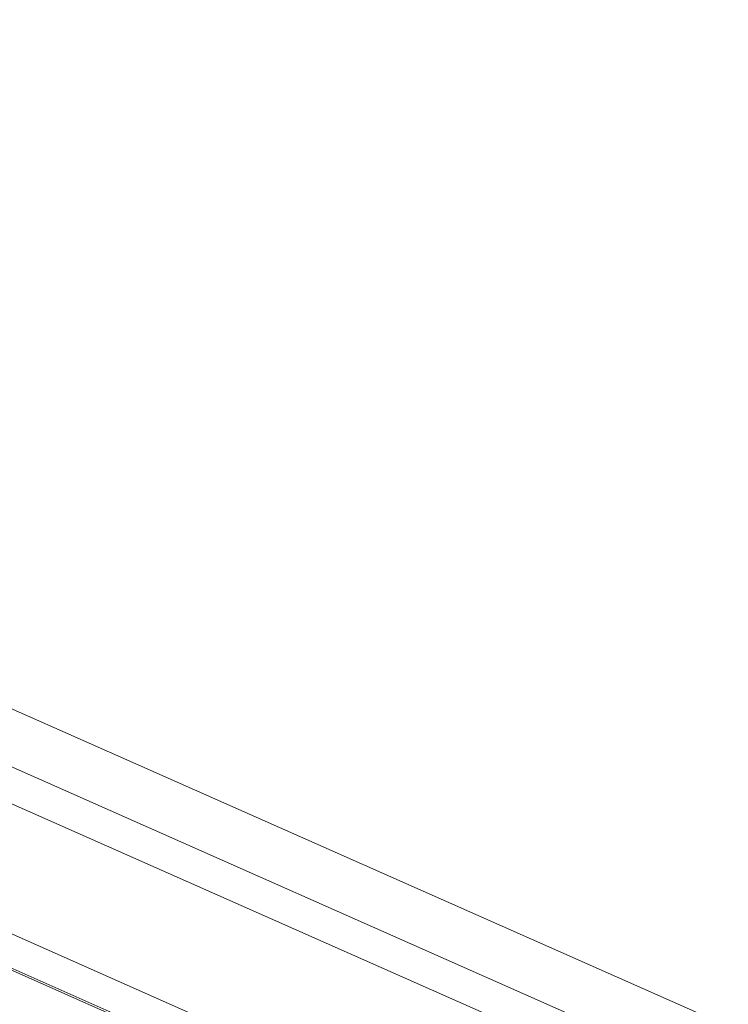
# Model space of a CAD drawing. Header units: millimetres. Extents: x -127 to 701, y 152 to 732.
# Tile 62 of 75: x 532 to 539, y 357 to 367. Entities that reach past the tile are written whole.
import ezdxf

# ---------------------------------------------------------------- set-up
doc = ezdxf.new("R2010")
doc.units = ezdxf.units.MM
doc.linetypes.add('XKITLINE00', pattern=[0])
doc.layers.add('Teil', color=7, linetype='Continuous', lineweight=0)

msp = doc.modelspace()

# ---------------------------------------------------------------- linework, layer by layer
at = {"layer": 'Teil', "linetype": 'XKITLINE00', "lineweight": 0}
for p, q in [((515.845, 366.776), (539.13, 356.476)), ((515.625, 366.279), (538.428, 356.192)), ((515.486, 365.965), (538.396, 355.83)), ((514.993, 364.85), (538.558, 354.426)), ((514.863, 364.558), (538.445, 354.126)), ((514.855, 364.539), (538.423, 354.114))]:
    msp.add_line(p, q, dxfattribs=at)

doc.saveas('drawing.dxf')
